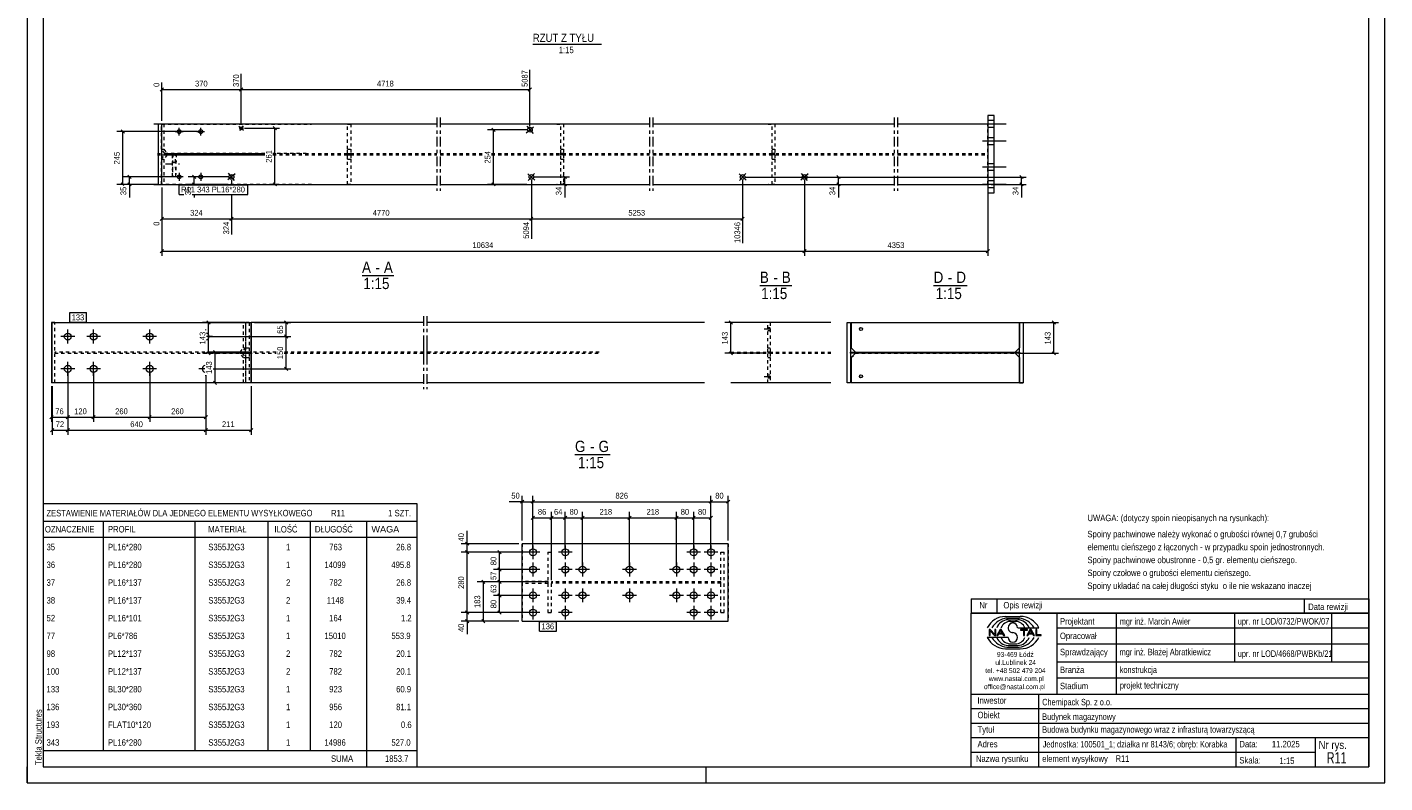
# Model space of a CAD drawing. Header units: millimetres. Extents: x 0 to 420, y 0 to 610.
# Tile 1 of 4: x 0 to 420, y 0 to 234. Entities that reach past the tile are written whole.
import ezdxf

# ---------------------------------------------------------------- set-up
doc = ezdxf.new("R2010")
doc.units = ezdxf.units.MM
for name, pattern in [('XKITLINE00', [0]), ('XKITLINE01', [4, 1, -1, 1, -1]), ('XKITLINE02', [4, 2, -2]), ('XKITLINE03', [6, 3, -1, 1, -1])]:
    doc.linetypes.add(name, pattern=pattern)
for name, color, linetype, lineweight in [('Arkusz rysunku', 3, 'Continuous', 0), ('Element', 2, 'Continuous', 0), ('Inny typ obiektu', 7, 'Continuous', 0), ('Wymiar', 4, 'Continuous', 0), ('Znak elementu', 2, 'Continuous', 0), ('Śruba', 3, 'Continuous', 0)]:
    doc.layers.add(name, color=color, linetype=linetype, lineweight=lineweight)
doc.styles.add('ARIAL', font='ARIAL.TTF')

msp = doc.modelspace()

# ---------------------------------------------------------------- linework, layer by layer
at = {"layer": 'Arkusz rysunku', "linetype": 'XKITLINE00', "lineweight": 0}
for p, q in [((0, 610), (0, 0)), ((420, 0), (420, 610)), ((5, 605), (5, 5)), ((415, 5), (415, 605)), ((0, 0), (0, 5)), ((5, 5), (415, 5)), ((210, 0), (210, 5)), ((0, 0), (420, 0))]:
    msp.add_line(p, q, dxfattribs=at)
at = {"layer": 'Element', "linetype": 'XKITLINE03', "lineweight": 0}
for p, q in [((126.78, 205.92), (126.78, 183.25)), ((127.78, 205.92), (127.78, 183.25)), ((192.56, 205.92), (192.56, 183.25)), ((193.56, 205.92), (193.56, 183.25)), ((268.24, 205.92), (268.24, 183.25)), ((269.25, 205.92), (269.25, 183.25)), ((122.63, 144.48), (122.63, 121.82)), ((123.63, 144.48), (123.63, 121.82)), ((122.63, 135.35), (122.63, 130.95)), ((123.63, 135.35), (123.63, 130.95))]:
    msp.add_line(p, q, dxfattribs=at)
at = {"layer": 'Element', "linetype": 'XKITLINE00', "lineweight": 0}
for p, q in [((297.16, 206.58), (297.17, 206.58)), ((299.17, 206.58), (297.17, 206.58)), ((297.17, 206.58), (297.17, 182.58)), ((299.17, 182.58), (299.17, 206.58)), ((41.62, 203.92), (39.23, 203.92)), ((40.55, 203.92), (40.55, 185.25)), ((126.78, 203.92), (41.62, 203.92)), ((41.62, 185.25), (41.62, 203.92)), ((192.56, 203.92), (127.78, 203.92)), ((268.24, 203.92), (193.56, 203.92)), ((297.17, 203.92), (269.24, 203.92)), ((39.23, 185.25), (41.62, 185.25)), ((41.62, 185.25), (126.78, 185.25)), ((127.78, 185.25), (192.56, 185.25)), ((193.56, 185.25), (268.24, 185.25)), ((269.24, 185.25), (297.17, 185.25)), ((297.16, 182.58), (297.17, 182.58)), ((297.17, 182.58), (299.17, 182.58)), ((7.77, 142.48), (7.5, 142.48)), ((7.5, 142.48), (7.5, 123.82)), ((7.77, 123.82), (7.77, 142.48)), ((7.77, 142.48), (69.3, 142.48)), ((69.3, 142.48), (69.3, 123.82)), ((122.63, 142.48), (69.3, 142.48)), ((69.33, 123.82), (69.33, 142.48)), ((209.56, 142.48), (123.63, 142.48)), ((248.65, 142.48), (217.64, 142.48)), ((253.65, 142.48), (254.71, 142.48)), ((253.65, 123.82), (253.65, 142.48)), ((253.65, 142.48), (254.71, 142.48)), ((253.65, 123.82), (253.65, 142.48)), ((254.71, 142.48), (254.71, 123.82)), ((254.71, 142.48), (254.71, 123.82)), ((254.87, 142.48), (254.87, 134.68)), ((254.87, 142.48), (307.01, 142.48)), ((306.98, 134.68), (306.98, 142.48)), ((307.01, 142.48), (307.01, 134.68)), ((307.03, 123.82), (307.03, 142.48)), ((307.03, 142.48), (308.09, 142.48)), ((307.03, 142.48), (308.09, 142.48)), ((307.03, 123.82), (307.03, 142.48)), ((308.09, 142.48), (308.09, 123.82)), ((308.09, 142.48), (308.09, 123.82)), ((254.87, 134.68), (256.2, 133.35)), ((305.65, 133.35), (306.98, 134.68)), ((307.01, 134.68), (305.67, 133.35)), ((306.98, 134.68), (307.01, 134.68)), ((254.71, 133.35), (307.03, 133.35)), ((254.71, 132.95), (254.71, 133.35)), ((254.71, 133.35), (307.03, 133.35)), ((254.71, 132.95), (254.71, 133.35)), ((307.03, 132.95), (254.71, 132.95)), ((307.03, 132.95), (254.71, 132.95)), ((254.87, 131.62), (256.2, 132.95)), ((254.87, 131.62), (254.87, 123.82)), ((306.98, 131.62), (305.65, 132.95)), ((305.67, 132.95), (307.01, 131.62)), ((307.01, 131.62), (306.98, 131.62)), ((306.98, 131.62), (306.98, 123.82)), ((307.01, 131.62), (307.01, 123.82)), ((307.03, 133.35), (307.03, 132.95)), ((307.03, 133.35), (307.03, 132.95)), ((7.77, 123.82), (7.5, 123.82)), ((69.3, 123.82), (7.77, 123.82)), ((122.63, 123.82), (69.3, 123.82)), ((209.56, 123.82), (123.63, 123.82)), ((248.65, 123.82), (217.64, 123.82)), ((254.71, 123.82), (253.65, 123.82)), ((254.71, 123.82), (253.65, 123.82)), ((306.98, 123.82), (254.87, 123.82)), ((307.01, 123.82), (306.98, 123.82)), ((307.03, 123.82), (308.09, 123.82)), ((308.09, 123.82), (307.03, 123.82)), ((216.86, 74.03), (153.13, 74.03)), ((153.13, 50.03), (153.13, 74.03)), ((216.86, 50.03), (216.86, 74.03)), ((153.13, 50.03), (216.86, 50.03))]:
    msp.add_line(p, q, dxfattribs=at)
at = {"layer": 'Element', "linetype": 'XKITLINE01', "lineweight": 0}
for p, q in [((299.16, 206.58), (299.17, 206.58)), ((41.58, 196.12), (41.58, 203.92)), ((41.58, 203.92), (87.95, 203.92)), ((41.62, 185.25), (41.62, 203.92)), ((42.3, 203.92), (42.3, 196.12)), ((99.05, 196.12), (99.05, 203.92)), ((99.05, 203.92), (99.05, 203.92)), ((99.05, 203.92), (100.12, 203.92)), ((100.12, 203.92), (100.12, 203.92)), ((100.12, 203.92), (100.12, 196.12)), ((163.83, 203.92), (165.94, 203.92)), ((165.14, 196.12), (165.14, 203.92)), ((165.94, 203.92), (165.94, 196.12)), ((229.2, 203.92), (231.3, 203.92)), ((230.5, 196.12), (230.5, 203.92)), ((231.3, 203.92), (231.3, 196.12)), ((297.17, 185.25), (297.17, 203.92)), ((40.3, 194.78), (73.5, 194.78)), ((40.3, 194.38), (41.6, 194.38)), ((42.57, 194.79), (41.58, 196.12)), ((41.58, 196.12), (41.62, 196.12)), ((41.58, 193.04), (42.57, 194.38)), ((41.6, 194.78), (41.6, 194.38)), ((41.6, 194.38), (41.62, 194.38)), ((41.62, 196.12), (42.3, 196.12)), ((41.62, 194.38), (73.5, 194.38)), ((42.3, 196.12), (43.28, 194.79)), ((43.28, 194.38), (42.3, 193.04)), ((73.5, 194.79), (42.57, 194.79)), ((42.57, 194.79), (43.28, 194.79)), ((42.57, 194.38), (73.5, 194.38)), ((42.57, 194.38), (43.28, 194.38)), ((43.28, 194.79), (73.5, 194.79)), ((43.28, 194.38), (73.5, 194.38)), ((46.22, 194.37), (44.81, 194.37)), ((44.81, 194.37), (44.81, 192.07)), ((44.96, 187.66), (45.15, 194.37)), ((45.87, 192.07), (45.87, 194.37)), ((46.03, 187.66), (46.22, 194.37)), ((86.36, 194.78), (76.02, 194.78)), ((76.02, 194.78), (87.95, 194.78)), ((76.02, 194.78), (126.78, 194.78)), ((76.02, 194.38), (126.78, 194.38)), ((76.02, 194.38), (87.95, 194.38)), ((76.02, 194.38), (86.36, 194.38)), ((99.05, 194.78), (99.05, 196.12)), ((99.05, 196.12), (100.12, 196.12)), ((99.05, 194.78), (99.05, 194.78)), ((99.05, 194.78), (100.12, 194.78)), ((99.05, 193.05), (99.05, 194.38)), ((99.05, 194.38), (99.05, 194.38)), ((99.05, 194.38), (100.12, 194.38)), ((100.12, 196.12), (100.12, 194.78)), ((100.12, 194.78), (100.12, 194.78)), ((100.12, 194.38), (100.12, 194.38)), ((100.12, 194.38), (100.12, 193.05)), ((127.78, 194.78), (141.17, 194.78)), ((127.78, 194.38), (141.17, 194.38)), ((143.69, 194.78), (192.56, 194.78)), ((143.69, 194.38), (192.56, 194.38)), ((165.9, 194.78), (163.83, 194.78)), ((165.9, 194.38), (163.83, 194.38)), ((165.1, 194.78), (165.14, 196.12)), ((165.14, 193.05), (165.1, 194.38)), ((165.14, 196.12), (165.94, 196.12)), ((165.94, 196.12), (165.9, 194.78)), ((165.9, 194.38), (165.94, 193.05)), ((193.56, 194.78), (268.24, 194.78)), ((193.56, 194.38), (268.24, 194.38)), ((231.26, 194.78), (229.2, 194.78)), ((231.26, 194.38), (229.2, 194.38)), ((230.46, 194.78), (230.5, 196.12)), ((230.5, 193.05), (230.46, 194.38)), ((230.5, 196.12), (231.3, 196.12)), ((231.3, 196.12), (231.26, 194.78)), ((231.26, 194.38), (231.3, 193.05)), ((269.24, 194.78), (297.17, 194.78)), ((269.24, 194.38), (297.17, 194.38)), ((297.17, 194.78), (297.17, 194.38)), ((41.58, 185.25), (41.58, 193.04)), ((41.58, 193.04), (41.62, 193.04)), ((41.62, 193.04), (42.3, 193.04)), ((42.3, 193.04), (42.3, 185.25)), ((44.81, 192.07), (44.96, 187.66)), ((44.81, 192.07), (45.87, 192.07)), ((46.03, 187.66), (45.87, 192.07)), ((99.05, 185.25), (99.05, 193.05)), ((99.05, 193.05), (100.12, 193.05)), ((100.12, 193.05), (100.12, 185.25)), ((165.14, 185.25), (165.14, 193.05)), ((165.14, 193.05), (165.94, 193.05)), ((165.94, 193.05), (165.94, 185.25)), ((230.5, 185.25), (230.5, 193.05)), ((230.5, 193.05), (231.3, 193.05)), ((231.3, 193.05), (231.3, 185.25)), ((87.95, 185.25), (41.58, 185.25)), ((41.58, 185.25), (41.62, 185.25)), ((44.96, 187.66), (46.03, 187.66)), ((100.12, 185.25), (99.05, 185.25)), ((99.05, 185.25), (99.05, 185.25)), ((100.12, 185.25), (100.12, 185.25)), ((165.94, 185.25), (163.83, 185.25)), ((231.3, 185.25), (229.2, 185.25)), ((299.16, 182.58), (299.17, 182.58)), ((8.57, 142.48), (7.77, 142.48)), ((8.57, 123.82), (8.57, 142.48)), ((67.57, 142.48), (60.96, 142.48)), ((66.88, 134.68), (66.88, 142.48)), ((68.7, 142.48), (67.47, 142.48)), ((67.57, 142.48), (67.57, 134.68)), ((67.63, 134.68), (67.63, 142.48)), ((68.7, 142.48), (68.7, 134.68)), ((69.3, 142.48), (69.3, 123.82)), ((229.89, 142.48), (229.09, 142.48)), ((229.09, 134.68), (229.09, 142.48)), ((229.89, 142.48), (229.89, 133.35)), ((254.89, 134.68), (254.89, 142.48)), ((307.03, 142.48), (307.03, 142.48)), ((65.86, 133.35), (66.88, 134.68)), ((67.57, 134.68), (66.55, 133.35)), ((66.88, 134.68), (67.57, 134.68)), ((67.59, 133.35), (67.63, 134.68)), ((67.63, 134.68), (68.7, 134.68)), ((68.7, 134.68), (68.65, 133.35)), ((229.09, 133.35), (229.09, 134.68)), ((229.09, 134.68), (229.89, 134.68)), ((254.87, 134.68), (254.89, 134.68)), ((256.23, 133.35), (254.89, 134.68)), ((76.99, 133.35), (8.57, 133.35)), ((8.57, 133.35), (8.57, 132.95)), ((8.57, 132.95), (76.99, 132.95)), ((65.86, 133.35), (60.96, 133.35)), ((65.86, 132.95), (60.96, 132.95)), ((66.55, 133.35), (62.6, 133.35)), ((66.55, 132.95), (62.6, 132.95)), ((66.55, 133.35), (65.86, 133.35)), ((65.86, 132.95), (66.55, 132.95)), ((66.88, 131.62), (65.86, 132.95)), ((66.55, 132.95), (67.57, 131.62)), ((66.88, 123.82), (66.88, 131.62)), ((66.88, 131.62), (67.57, 131.62)), ((68.65, 133.35), (67.47, 133.35)), ((67.47, 132.95), (68.65, 132.95)), ((67.57, 131.62), (67.57, 123.82)), ((67.63, 131.62), (67.59, 132.95)), ((67.63, 123.82), (67.63, 131.62)), ((67.63, 131.62), (68.7, 131.62)), ((68.65, 132.95), (68.7, 131.62)), ((68.7, 131.62), (68.7, 123.82)), ((69.3, 132.95), (69.3, 133.35)), ((122.63, 133.35), (79.51, 133.35)), ((79.51, 132.95), (122.63, 132.95)), ((176.97, 133.35), (123.63, 133.35)), ((123.63, 132.95), (176.97, 132.95)), ((217.64, 133.35), (248.65, 133.35)), ((217.64, 132.95), (248.65, 132.95)), ((229.89, 133.35), (229.09, 133.35)), ((229.89, 132.95), (229.09, 132.95)), ((229.09, 123.82), (229.09, 132.95)), ((229.09, 131.62), (229.89, 131.62)), ((229.89, 133.35), (229.89, 133.35)), ((229.89, 132.95), (229.89, 131.62)), ((229.89, 131.62), (229.89, 123.82)), ((254.89, 131.62), (254.87, 131.62)), ((254.89, 131.62), (256.23, 132.95)), ((254.89, 123.82), (254.89, 131.62)), ((256.2, 133.35), (305.67, 133.35)), ((256.2, 132.95), (305.67, 132.95)), ((307.03, 132.95), (307.03, 132.95)), ((8.57, 123.82), (7.77, 123.82)), ((67.57, 123.82), (60.96, 123.82)), ((68.7, 123.82), (67.47, 123.82)), ((69.3, 123.82), (69.33, 123.82)), ((229.09, 123.82), (229.09, 123.82)), ((229.89, 123.82), (229.09, 123.82)), ((229.89, 123.82), (229.89, 123.82)), ((307.03, 123.82), (307.03, 123.82)), ((308.09, 123.82), (308.09, 123.82)), ((153.13, 74.03), (153.13, 50.03)), ((216.86, 74.03), (216.86, 50.03)), ((161.12, 71.36), (162.19, 71.36)), ((161.13, 52.7), (161.13, 71.36)), ((162.19, 52.7), (162.19, 71.36)), ((214.59, 71.36), (215.65, 71.36)), ((214.59, 52.7), (214.59, 71.36)), ((215.65, 52.7), (215.65, 71.36)), ((161.13, 62.36), (153.13, 62.36)), ((153.13, 61.7), (153.13, 62.36)), ((161.13, 61.7), (153.13, 61.7)), ((160.46, 61.7), (160.46, 62.36)), ((161.12, 61.7), (161.13, 61.7)), ((161.13, 61.7), (161.13, 62.36)), ((214.59, 62.23), (162.19, 62.23)), ((162.19, 62.23), (162.19, 61.83)), ((214.59, 61.83), (162.19, 61.83)), ((214.59, 61.83), (214.59, 62.23)), ((214.59, 61.83), (214.59, 61.83)), ((161.12, 52.7), (162.19, 52.7)), ((214.59, 52.7), (215.65, 52.7))]:
    msp.add_line(p, q, dxfattribs=at)
at = {"layer": 'Inny typ obiektu', "linetype": 'XKITLINE00', "lineweight": 0}
for p, q in [((156.41, 228.6), (177.71, 228.6)), ((103.59, 157.08), (113.47, 157.08)), ((226.66, 153.98), (236.54, 153.98)), ((280.41, 153.98), (290.8, 153.98)), ((169.47, 101.65), (180.39, 101.65)), ((5, 86.5), (5, 81)), ((5, 86.5), (120.5, 86.5)), ((120.5, 86.5), (120.5, 81)), ((5, 81), (5, 76)), ((5, 81), (120.5, 81)), ((23.5, 81), (23.5, 76)), ((52, 76), (52, 81)), ((74.5, 81), (74.5, 76)), ((87.5, 81), (87.5, 76)), ((105, 81), (105, 76)), ((120.5, 81), (120.5, 76)), ((5, 76), (120.5, 76)), ((5, 76), (5, 70.5)), ((23.5, 76), (23.5, 70.5)), ((52, 70.5), (52, 76)), ((74.5, 76), (74.5, 70.5)), ((87.5, 76), (87.5, 70.5)), ((105, 76), (105, 70.5)), ((120.5, 76), (120.5, 70.5)), ((5, 70.5), (5, 65)), ((23.5, 70.5), (23.5, 65)), ((52, 65), (52, 70.5)), ((74.5, 70.5), (74.5, 65)), ((87.5, 70.5), (87.5, 65)), ((105, 70.5), (105, 65)), ((120.5, 70.5), (120.5, 65)), ((5, 65), (5, 59.5)), ((23.5, 65), (23.5, 59.5)), ((52, 59.5), (52, 65)), ((74.5, 65), (74.5, 59.5)), ((87.5, 65), (87.5, 59.5)), ((105, 65), (105, 59.5)), ((120.5, 65), (120.5, 59.5)), ((5, 59.5), (5, 54)), ((23.5, 59.5), (23.5, 54)), ((52, 54), (52, 59.5)), ((74.5, 59.5), (74.5, 54)), ((87.5, 59.5), (87.5, 54)), ((105, 59.5), (105, 54)), ((120.5, 59.5), (120.5, 54)), ((292, 57), (292, 52.5)), ((292, 57), (415, 57)), ((300, 57), (300, 52.5)), ((395, 57), (395, 52.5)), ((415, 57), (415, 52.5)), ((5, 54), (5, 48.5)), ((23.5, 54), (23.5, 48.5)), ((52, 48.5), (52, 54)), ((74.5, 54), (74.5, 48.5)), ((87.5, 54), (87.5, 48.5)), ((105, 54), (105, 48.5)), ((120.5, 54), (120.5, 48.5)), ((415, 52.5), (292, 52.5)), ((292, 5), (292, 52.5)), ((292, 52.5), (415, 52.5)), ((302.62, 51.49), (307.23, 51.5)), ((303.07, 50.99), (306.86, 51)), ((303.46, 50.49), (306.45, 50.49)), ((318.5, 52.5), (318.5, 27.5)), ((337, 27.5), (337, 52.5)), ((373.5, 52.5), (373.5, 37.5)), ((403.5, 52.5), (403.5, 37.5)), ((415, 52.5), (415, 5)), ((5, 48.5), (5, 43)), ((23.5, 48.5), (23.5, 43)), ((52, 43), (52, 48.5)), ((74.5, 48.5), (74.5, 43)), ((87.5, 48.5), (87.5, 43)), ((105, 48.5), (105, 43)), ((120.5, 48.5), (120.5, 43)), ((297.93, 47.44), (297.57, 47.44)), ((297.57, 47.44), (297.57, 45.56)), ((297.9, 47.04), (299.29, 45.56)), ((297.9, 45.56), (297.9, 47.04)), ((299.31, 45.96), (297.93, 47.44)), ((299.65, 47.44), (299.31, 47.44)), ((299.31, 47.44), (299.31, 45.96)), ((299.65, 45.56), (299.65, 47.44)), ((300.96, 47.44), (299.94, 45.56)), ((300.71, 46.33), (301.14, 47.24)), ((301.6, 46.33), (300.71, 46.33)), ((301.33, 47.44), (300.96, 47.44)), ((301.14, 47.24), (301.6, 46.33)), ((302.41, 45.56), (301.33, 47.44)), ((304.2, 49.98), (305.73, 49.99)), ((306.42, 47.99), (312.98, 47.99)), ((309.43, 47.44), (307.34, 47.44)), ((307.34, 47.44), (307.34, 47.22)), ((307.34, 47.22), (308.21, 47.22)), ((308.21, 47.22), (308.21, 45.56)), ((308.56, 45.56), (308.56, 47.22)), ((308.56, 47.22), (309.43, 47.22)), ((310.21, 47.44), (309.2, 45.56)), ((309.43, 47.22), (309.43, 47.44)), ((309.96, 46.33), (310.39, 47.24)), ((310.86, 46.33), (309.96, 46.33)), ((310.59, 47.44), (310.21, 47.44)), ((310.4, 47.24), (310.39, 47.24)), ((310.4, 47.24), (310.86, 46.33)), ((311.67, 45.56), (310.59, 47.44)), ((312.36, 47.44), (312.01, 47.44)), ((312.01, 47.44), (312.01, 45.56)), ((312.36, 45.78), (312.36, 47.44)), ((318.5, 48), (415, 48)), ((5, 43), (5, 37.5)), ((23.5, 43), (23.5, 37.5)), ((52, 37.5), (52, 43)), ((74.5, 43), (74.5, 37.5)), ((87.5, 43), (87.5, 37.5)), ((105, 43), (105, 37.5)), ((120.5, 43), (120.5, 37.5)), ((303.43, 45.01), (297, 45.01)), ((297.57, 45.56), (297.9, 45.56)), ((299.29, 45.56), (299.65, 45.56)), ((299.94, 45.56), (300.31, 45.56)), ((300.31, 45.56), (300.61, 46.13)), ((300.61, 46.13), (301.71, 46.13)), ((301.71, 46.13), (302.02, 45.56)), ((302.02, 45.56), (302.41, 45.56)), ((303.07, 42.01), (306.86, 42)), ((303.46, 42.51), (306.45, 42.51)), ((304.2, 43.02), (305.73, 43.01)), ((308.21, 45.56), (308.56, 45.56)), ((309.2, 45.56), (309.57, 45.56)), ((309.57, 45.56), (309.86, 46.13)), ((309.86, 46.13), (310.96, 46.13)), ((310.96, 46.13), (311.27, 45.56)), ((311.27, 45.56), (311.67, 45.56)), ((312.01, 45.56), (313.66, 45.56)), ((313.66, 45.78), (312.36, 45.78)), ((313.66, 45.56), (313.66, 45.78)), ((318.5, 43), (415, 43)), ((302.62, 41.51), (307.23, 41.5)), ((5, 37.5), (5, 32)), ((23.5, 37.5), (23.5, 32)), ((52, 32), (52, 37.5)), ((74.5, 37.5), (74.5, 32)), ((87.5, 37.5), (87.5, 32)), ((105, 37.5), (105, 32)), ((120.5, 37.5), (120.5, 32)), ((318.5, 37.5), (415, 37.5)), ((5, 32), (5, 26.5)), ((23.5, 32), (23.5, 26.5)), ((52, 26.5), (52, 32)), ((74.5, 32), (74.5, 26.5)), ((87.5, 32), (87.5, 26.5)), ((105, 32), (105, 26.5)), ((120.5, 32), (120.5, 26.5)), ((318.5, 32.5), (415, 32.5)), ((5, 26.5), (5, 21)), ((23.5, 26.5), (23.5, 21)), ((52, 21), (52, 26.5)), ((74.5, 26.5), (74.5, 21)), ((87.5, 26.5), (87.5, 21)), ((105, 26.5), (105, 21)), ((120.5, 26.5), (120.5, 21)), ((292, 27.5), (415, 27.5)), ((313, 5), (313, 27.5)), ((5, 21), (5, 15.5)), ((23.5, 21), (23.5, 15.5)), ((52, 15.5), (52, 21)), ((74.5, 21), (74.5, 15.5)), ((87.5, 21), (87.5, 15.5)), ((105, 21), (105, 15.5)), ((120.5, 21), (120.5, 15.5)), ((292, 23), (415, 23)), ((292, 18.5), (415, 18.5)), ((5, 15.5), (5, 10)), ((23.5, 15.5), (23.5, 10)), ((52, 10), (52, 15.5)), ((74.5, 15.5), (74.5, 10)), ((87.5, 15.5), (87.5, 10)), ((105, 15.5), (105, 10)), ((120.5, 15.5), (120.5, 10)), ((292, 14), (415, 14)), ((374, 5), (374, 14)), ((398.5, 5), (398.5, 14)), ((5, 10), (5, 5)), ((5, 10), (120.5, 10)), ((105, 10), (105, 5)), ((120.5, 10), (120.5, 5)), ((292, 9.5), (398.5, 9.5)), ((5, 5), (120.5, 5)), ((292, 5), (415, 5))]:
    msp.add_line(p, q, dxfattribs=at)
for centre, radius, start, end in [((302.72, 45.08), 6.42, 90.8317, 153.0136), ((303.67, 45), 6.02, 95.7347, 150.2266), ((303.7, 46.42), 4.07, 93.3428, 157.3393), ((306.22, 46.41), 4.08, 22.7023, 86.7527), ((306.24, 44.98), 6.04, 29.8256, 84.1252), ((307.25, 45.07), 6.43, 27.0191, 90.199), ((304.33, 46.6), 3.38, 92.229, 155.8008), ((304.92, 47.99), 1.49, 0.0741, 179.9259), ((304.92, 47.99), 1.49, 179.9259, 270), ((304.92, 45), 1.49, 0.0741, 90), ((305.59, 46.6), 3.39, 24.2351, 87.5913), ((302.72, 47.92), 6.42, 206.9864, 269.1683), ((303.67, 48), 6.02, 209.7734, 264.2653), ((303.7, 46.58), 4.07, 202.6607, 266.6572), ((304.33, 46.4), 3.38, 204.1992, 267.771), ((304.92, 45.01), 1.49, 180.0741, 359.9259), ((305.59, 46.4), 3.39, 272.4087, 335.7649), ((306.22, 46.59), 4.08, 273.2473, 337.2977), ((306.24, 48.02), 6.04, 275.8748, 330.1744), ((307.25, 47.93), 6.43, 269.801, 332.9809)]:
    msp.add_arc(centre, radius, start, end, dxfattribs=at)
at = {"layer": 'Wymiar', "linetype": 'XKITLINE00', "lineweight": 0}
for p, q in [((66.24, 203.63), (66.24, 219.41)), ((66.24, 203.63), (66.24, 219.41)), ((155.54, 203.14), (155.54, 220.74)), ((42.13, 215.09), (41.11, 214.07)), ((41.62, 204.92), (41.62, 216.74)), ((41.62, 214.58), (66.24, 214.58)), ((66.75, 215.09), (65.73, 214.07)), ((66.75, 215.09), (65.73, 214.07)), ((66.24, 214.58), (155.54, 214.58)), ((156.05, 215.09), (155.03, 214.07)), ((29.11, 202.09), (30.13, 201.07)), ((67.24, 202.63), (78.06, 202.63)), ((76.11, 203.14), (77.13, 202.12)), ((76.62, 185.25), (76.62, 202.63)), ((154.54, 202.14), (142.43, 202.14)), ((143.78, 202.65), (144.8, 201.63)), ((144.29, 185.25), (144.29, 202.14)), ((52.69, 201.58), (27.76, 201.58)), ((29.62, 185.25), (29.62, 201.58)), ((40.62, 185.25), (27.76, 185.25)), ((29.11, 185.76), (29.94, 184.93)), ((46.03, 187.58), (29.76, 187.58)), ((40.62, 185.25), (29.76, 185.25)), ((31.11, 188.09), (32.13, 187.07)), ((31.11, 185.76), (32.13, 184.74)), ((31.62, 185.25), (31.62, 187.58)), ((31.62, 185.25), (31.62, 181.23)), ((31.62, 185.25), (31.62, 181.23)), ((62.21, 187.56), (49.76, 187.56)), ((62.21, 185.25), (49.76, 185.25)), ((51.11, 188.07), (52.13, 187.05)), ((51.11, 185.76), (51.72, 185.15)), ((51.62, 185.25), (51.62, 187.56)), ((51.62, 185.25), (51.62, 185.15)), ((51.62, 185.25), (51.62, 185.15)), ((63.21, 186.56), (63.21, 185.15)), ((63.21, 186.56), (63.21, 185.15)), ((67.24, 185.25), (78.06, 185.25)), ((76.11, 185.76), (77.13, 184.74)), ((154.54, 185.25), (142.43, 185.25)), ((143.78, 185.76), (144.8, 184.74)), ((155.97, 186.53), (155.97, 168.42)), ((155.97, 186.53), (155.97, 168.42)), ((156.97, 187.53), (167.73, 187.53)), ((156.97, 185.25), (167.73, 185.25)), ((165.78, 188.04), (166.8, 187.02)), ((165.78, 185.76), (166.8, 184.74)), ((166.29, 185.25), (166.29, 187.53)), ((166.29, 185.25), (166.29, 181.23)), ((166.29, 185.25), (166.29, 181.23)), ((221.32, 186.52), (221.32, 167.09)), ((222.32, 187.52), (309.06, 187.52)), ((240.49, 186.52), (240.49, 163.14)), ((240.49, 186.52), (240.49, 163.14)), ((241.49, 187.52), (252.39, 187.52)), ((241.49, 185.25), (252.39, 185.25)), ((250.44, 188.03), (251.46, 187.01)), ((250.44, 185.76), (251.46, 184.74)), ((250.95, 185.25), (250.95, 187.52)), ((250.95, 185.25), (250.95, 181.23)), ((250.95, 185.25), (250.95, 181.23)), ((298.17, 185.25), (309.06, 185.25)), ((307.11, 188.03), (308.13, 187.01)), ((307.11, 185.76), (308.13, 184.74)), ((307.62, 185.25), (307.62, 187.52)), ((307.62, 185.25), (307.62, 181.23)), ((307.62, 185.25), (307.62, 181.23)), ((41.62, 184.25), (41.62, 163.14)), ((41.62, 184.25), (41.62, 172.43)), ((51.62, 182.15), (51.62, 181.23)), ((51.62, 182.15), (51.62, 181.23)), ((63.21, 182.15), (63.21, 169.76)), ((63.21, 182.15), (63.21, 169.76)), ((297.17, 184.25), (297.17, 163.14)), ((42.13, 175.09), (41.11, 174.07)), ((41.62, 174.58), (63.21, 174.58)), ((63.71, 175.09), (62.7, 174.07)), ((63.71, 175.09), (62.75, 174.12)), ((63.21, 174.58), (155.97, 174.58)), ((156.48, 175.09), (155.46, 174.07)), ((156.48, 175.09), (155.51, 174.12)), ((155.97, 174.58), (221.32, 174.58)), ((221.83, 175.09), (220.81, 174.07)), ((42.13, 165.09), (41.11, 164.07)), ((41.62, 164.58), (240.49, 164.58)), ((241, 165.09), (239.98, 164.07)), ((241, 165.09), (239.98, 164.07)), ((240.49, 164.58), (297.17, 164.58)), ((297.68, 165.09), (296.66, 164.07)), ((55.6, 142.99), (56.62, 141.97)), ((79.6, 142.99), (80.62, 141.97)), ((217.17, 142.99), (218.19, 141.97)), ((317.05, 142.99), (318.07, 141.97)), ((66.63, 142.48), (54.25, 142.48)), ((56.11, 132.95), (56.11, 142.48)), ((70.3, 142.48), (81.55, 142.48)), ((79.6, 138.66), (80.62, 137.64)), ((79.6, 138.66), (80.62, 137.64)), ((80.11, 138.15), (80.11, 142.48)), ((228.09, 142.48), (215.82, 142.48)), ((217.68, 132.95), (217.68, 142.48)), ((307.98, 142.48), (319, 142.48)), ((317.56, 132.95), (317.56, 142.48)), ((56.23, 138.15), (81.55, 138.15)), ((56.23, 138.15), (81.55, 138.15)), ((80.11, 128.15), (80.11, 138.15)), ((66.59, 132.95), (54.25, 132.95)), ((55.6, 133.46), (56.62, 132.44)), ((68.3, 133.35), (56.25, 133.35)), ((57.6, 133.86), (58.62, 132.84)), ((58.11, 123.82), (58.11, 133.35)), ((228.09, 132.95), (215.82, 132.95)), ((217.17, 133.46), (218.19, 132.44)), ((306.65, 132.95), (319, 132.95)), ((317.05, 133.46), (318.07, 132.44)), ((12.57, 127.15), (12.57, 107.71)), ((12.57, 127.15), (12.57, 107.71)), ((12.57, 127.15), (12.57, 111.71)), ((12.57, 127.15), (12.57, 111.71)), ((20.57, 127.15), (20.57, 111.71)), ((20.57, 127.15), (20.57, 111.71)), ((37.9, 127.15), (37.9, 111.71)), ((37.9, 127.15), (37.9, 111.71)), ((55.23, 126.22), (55.23, 107.71)), ((55.23, 126.22), (55.23, 107.71)), ((55.23, 126.22), (55.23, 111.71)), ((57.51, 128.15), (81.55, 128.15)), ((79.6, 128.66), (80.62, 127.64)), ((7.5, 122.82), (7.5, 111.71)), ((7.77, 122.82), (7.77, 107.71)), ((68.3, 123.82), (56.25, 123.82)), ((57.6, 124.33), (58.62, 123.31)), ((69.3, 122.82), (69.3, 107.71)), ((8.01, 113.66), (6.99, 112.64)), ((13.08, 113.66), (12.06, 112.64)), ((13.08, 113.66), (12.06, 112.64)), ((21.08, 113.66), (20.06, 112.64)), ((21.08, 113.66), (20.06, 112.64)), ((38.41, 113.66), (37.39, 112.64)), ((38.41, 113.66), (37.39, 112.64)), ((55.74, 113.66), (54.72, 112.64)), ((8.27, 109.66), (7.26, 108.64)), ((7.5, 113.15), (12.57, 113.15)), ((13.08, 109.66), (12.06, 108.64)), ((13.08, 109.66), (12.06, 108.64)), ((12.57, 113.15), (20.57, 113.15)), ((20.57, 113.15), (37.9, 113.15)), ((37.9, 113.15), (55.23, 113.15)), ((55.74, 109.66), (54.72, 108.64)), ((55.74, 109.66), (54.72, 108.64)), ((69.81, 109.66), (68.79, 108.64)), ((7.77, 109.15), (12.57, 109.15)), ((12.57, 109.15), (55.23, 109.15)), ((55.23, 109.15), (69.3, 109.15)), ((153.13, 75.03), (153.13, 88.89)), ((156.46, 72.36), (156.46, 88.89)), ((156.46, 72.36), (156.46, 88.89)), ((211.53, 72.36), (211.53, 88.89)), ((211.53, 72.36), (211.53, 88.89)), ((216.86, 75.03), (216.86, 88.89)), ((153.13, 87.03), (149.11, 87.03)), ((153.13, 87.03), (149.11, 87.03)), ((153.63, 87.54), (152.62, 86.52)), ((153.13, 87.03), (156.46, 87.03)), ((156.97, 87.54), (155.95, 86.52)), ((156.97, 87.54), (155.95, 86.52)), ((156.46, 87.03), (211.53, 87.03)), ((212.03, 87.54), (211.02, 86.52)), ((212.03, 87.54), (211.02, 86.52)), ((211.53, 87.03), (216.86, 87.03)), ((217.37, 87.54), (216.35, 86.52)), ((156.97, 82.54), (155.95, 81.52)), ((156.46, 72.36), (156.46, 83.89)), ((156.46, 82.03), (162.19, 82.03)), ((162.7, 82.54), (161.68, 81.52)), ((162.7, 82.54), (161.68, 81.52)), ((162.19, 63.23), (162.19, 83.89)), ((162.19, 63.23), (162.19, 83.89)), ((162.19, 82.03), (166.46, 82.03)), ((166.97, 82.54), (165.95, 81.52)), ((166.97, 82.54), (165.95, 81.52)), ((166.46, 72.36), (166.46, 83.89)), ((166.46, 72.36), (166.46, 83.89)), ((166.46, 82.03), (171.79, 82.03)), ((172.3, 82.54), (171.28, 81.52)), ((172.3, 82.54), (171.28, 81.52)), ((171.79, 67.03), (171.79, 83.89)), ((171.79, 67.03), (171.79, 83.89)), ((171.79, 82.03), (186.33, 82.03)), ((186.83, 82.54), (185.82, 81.52)), ((186.83, 82.54), (185.82, 81.52)), ((186.33, 67.03), (186.33, 83.89)), ((186.33, 67.03), (186.33, 83.89)), ((186.33, 82.03), (200.86, 82.03)), ((201.37, 82.54), (200.35, 81.52)), ((201.37, 82.54), (200.35, 81.52)), ((200.86, 67.03), (200.86, 83.89)), ((200.86, 67.03), (200.86, 83.89)), ((200.86, 82.03), (206.19, 82.03)), ((206.7, 82.54), (205.68, 81.52)), ((206.7, 82.54), (205.68, 81.52)), ((206.19, 72.36), (206.19, 83.89)), ((206.19, 72.36), (206.19, 83.89)), ((206.19, 82.03), (211.53, 82.03)), ((212.03, 82.54), (211.02, 81.52)), ((211.53, 72.36), (211.53, 83.89)), ((136.12, 74.03), (136.12, 78.05)), ((136.12, 74.03), (136.12, 78.05)), ((152.13, 74.03), (134.26, 74.03)), ((135.61, 74.54), (136.63, 73.52)), ((135.61, 71.87), (136.63, 70.85)), ((135.61, 71.87), (136.63, 70.85)), ((136.12, 71.36), (136.12, 74.03)), ((145.61, 71.87), (146.63, 70.85)), ((155.46, 71.36), (134.26, 71.36)), ((155.46, 71.36), (134.26, 71.36)), ((136.12, 52.7), (136.12, 71.36)), ((155.46, 71.36), (144.26, 71.36)), ((146.12, 66.03), (146.12, 71.36)), ((155.46, 66.03), (144.26, 66.03)), ((155.46, 66.03), (144.26, 66.03)), ((145.61, 66.54), (146.63, 65.52)), ((145.61, 66.54), (146.63, 65.52)), ((146.12, 62.23), (146.12, 66.03)), ((161.19, 62.23), (139.26, 62.23)), ((140.61, 62.74), (141.63, 61.72)), ((141.12, 50.03), (141.12, 62.23)), ((161.19, 62.23), (144.26, 62.23)), ((161.19, 62.23), (144.26, 62.23)), ((145.61, 62.74), (146.63, 61.72)), ((145.61, 62.74), (146.63, 61.72)), ((146.12, 58.03), (146.12, 62.23)), ((155.46, 58.03), (144.26, 58.03)), ((155.46, 58.03), (144.26, 58.03)), ((145.61, 58.54), (146.63, 57.52)), ((145.61, 58.54), (146.63, 57.52)), ((146.12, 52.7), (146.12, 58.03)), ((155.46, 52.7), (134.26, 52.7)), ((155.46, 52.7), (134.26, 52.7)), ((135.61, 53.21), (136.63, 52.19)), ((135.61, 53.21), (136.63, 52.19)), ((135.61, 50.54), (136.63, 49.52)), ((136.12, 50.03), (136.12, 52.7)), ((140.61, 50.54), (141.63, 49.52)), ((155.46, 52.7), (144.26, 52.7)), ((145.61, 53.21), (146.63, 52.19)), ((152.13, 50.03), (134.26, 50.03)), ((136.12, 50.03), (136.12, 46.01)), ((136.12, 50.03), (136.12, 46.01)), ((152.13, 50.03), (139.26, 50.03))]:
    msp.add_line(p, q, dxfattribs=at)
at = {"layer": 'Znak elementu', "linetype": 'XKITLINE00', "lineweight": 0}
for p, q in [((47.02, 185.15), (68.25, 185.15)), ((47.02, 182.15), (47.02, 185.15)), ((68.25, 182.15), (68.25, 185.15)), ((47.02, 182.15), (48.5, 182.15)), ((51.02, 182.15), (68.25, 182.15)), ((13.17, 145.58), (18.37, 145.58)), ((13.17, 142.58), (13.17, 145.58)), ((18.37, 142.58), (18.37, 145.58)), ((13.17, 142.58), (18.37, 142.58)), ((158.53, 49.93), (163.73, 49.93)), ((158.53, 46.93), (158.53, 49.93)), ((158.53, 46.93), (163.73, 46.93)), ((163.73, 46.93), (163.73, 49.93))]:
    msp.add_line(p, q, dxfattribs=at)
at = {"layer": 'Śruba', "linetype": 'XKITLINE00', "lineweight": 0}
for p, q in [((47.03, 200.38), (47.03, 202.78)), ((53.69, 200.38), (53.69, 202.78)), ((65.52, 203.22), (66.96, 202.04)), ((66.83, 203.35), (65.64, 201.91)), ((154.42, 201.19), (156.65, 203.1)), ((154.59, 203.26), (156.49, 201.03)), ((302.82, 203.92), (295.49, 203.92)), ((302.82, 203.92), (295.49, 203.92)), ((302.83, 203.92), (295.5, 203.92)), ((302.83, 203.92), (295.5, 203.92)), ((299.15, 204.98), (297.15, 204.98)), ((299.15, 202.85), (297.15, 202.85)), ((299.16, 204.98), (297.16, 204.98)), ((299.16, 202.85), (297.16, 202.85)), ((299.17, 204.98), (297.17, 204.98)), ((299.17, 204.98), (297.17, 204.98)), ((299.17, 202.85), (297.17, 202.85)), ((299.17, 202.85), (297.17, 202.85)), ((45.83, 201.58), (48.23, 201.58)), ((52.49, 201.58), (54.89, 201.58)), ((302.82, 198.58), (295.49, 198.58)), ((302.82, 198.58), (295.49, 198.58)), ((302.82, 198.58), (295.49, 198.58)), ((302.83, 198.58), (295.49, 198.58)), ((302.83, 198.58), (295.5, 198.58)), ((302.83, 198.58), (295.5, 198.58)), ((302.83, 198.58), (295.5, 198.58)), ((299.15, 199.65), (297.15, 199.65)), ((299.15, 197.52), (297.15, 197.52)), ((299.16, 199.65), (297.16, 199.65)), ((299.16, 199.65), (297.16, 199.65)), ((299.16, 199.65), (297.16, 199.65)), ((299.16, 197.52), (297.16, 197.52)), ((299.16, 197.52), (297.16, 197.52)), ((299.16, 197.52), (297.16, 197.52)), ((299.16, 197.52), (297.16, 197.52)), ((299.17, 199.65), (297.17, 199.65)), ((299.17, 199.65), (297.17, 199.65)), ((299.17, 199.65), (297.17, 199.65)), ((299.17, 197.52), (297.17, 197.52)), ((299.17, 197.52), (297.17, 197.52)), ((302.82, 190.58), (295.49, 190.58)), ((302.82, 190.58), (295.49, 190.58)), ((302.82, 190.58), (295.49, 190.58)), ((302.83, 190.58), (295.49, 190.58)), ((302.83, 190.58), (295.5, 190.58)), ((302.83, 190.58), (295.5, 190.58)), ((302.83, 190.58), (295.5, 190.58)), ((299.15, 191.65), (297.15, 191.65)), ((299.15, 189.52), (297.15, 189.52)), ((299.16, 191.65), (297.16, 191.65)), ((299.16, 191.65), (297.16, 191.65)), ((299.16, 191.65), (297.16, 191.65)), ((299.16, 189.52), (297.16, 189.52)), ((299.16, 189.52), (297.16, 189.52)), ((299.16, 189.52), (297.16, 189.52)), ((299.16, 189.52), (297.16, 189.52)), ((299.17, 191.65), (297.17, 191.65)), ((299.17, 191.65), (297.17, 191.65)), ((299.17, 191.65), (297.17, 191.65)), ((299.17, 189.52), (297.17, 189.52)), ((299.17, 189.52), (297.17, 189.52)), ((48.23, 187.58), (45.83, 187.58)), ((47.03, 188.78), (47.03, 186.38)), ((54.89, 187.58), (52.49, 187.58)), ((53.69, 188.78), (53.69, 186.38)), ((64.33, 188.49), (62.08, 186.62)), ((64.14, 186.43), (62.27, 188.69)), ((157.09, 186.58), (154.86, 188.48)), ((155.02, 186.41), (156.92, 188.64)), ((222.43, 186.56), (220.21, 188.48)), ((220.36, 186.41), (222.28, 188.63)), ((241.6, 188.48), (239.38, 186.56)), ((241.45, 186.41), (239.53, 188.63)), ((302.82, 185.25), (295.49, 185.25)), ((302.82, 185.25), (295.49, 185.25)), ((302.83, 185.25), (295.5, 185.25)), ((302.83, 185.25), (295.5, 185.25)), ((299.15, 186.32), (297.15, 186.32)), ((299.16, 186.32), (297.16, 186.32)), ((299.17, 186.32), (297.17, 186.32)), ((299.17, 186.32), (297.17, 186.32)), ((299.15, 184.18), (297.15, 184.18)), ((299.16, 184.18), (297.16, 184.18)), ((299.17, 184.18), (297.17, 184.18)), ((299.17, 184.18), (297.17, 184.18)), ((12.57, 136.02), (12.57, 140.28)), ((20.57, 136.02), (20.57, 140.28)), ((37.9, 136.02), (37.9, 140.28)), ((55.23, 140.08), (55.23, 140.28)), ((258, 140.48), (257.92, 140.48)), ((14.7, 138.15), (10.43, 138.15)), ((22.7, 138.15), (18.43, 138.15)), ((40.03, 138.15), (35.77, 138.15)), ((57.37, 138.15), (55.51, 138.15)), ((12.57, 126.02), (12.57, 130.28)), ((20.57, 126.02), (20.57, 130.28)), ((37.9, 126.02), (37.9, 130.28)), ((14.7, 128.15), (10.43, 128.15)), ((22.7, 128.15), (18.43, 128.15)), ((40.03, 128.15), (35.77, 128.15)), ((54.99, 128.15), (53.1, 128.15)), ((55.23, 126.02), (55.23, 126.22)), ((258, 125.82), (257.92, 125.82)), ((156.46, 73.5), (156.46, 69.23)), ((166.46, 73.5), (166.46, 69.23)), ((206.19, 73.5), (206.19, 69.23)), ((211.53, 73.5), (211.53, 69.23)), ((158.59, 71.36), (154.33, 71.36)), ((156.46, 68.16), (156.46, 63.9)), ((168.59, 71.36), (164.33, 71.36)), ((166.46, 68.16), (166.46, 63.9)), ((171.79, 68.16), (171.79, 63.9)), ((186.33, 68.16), (186.33, 63.9)), ((200.86, 68.16), (200.86, 63.9)), ((208.33, 71.36), (204.06, 71.36)), ((206.19, 68.16), (206.19, 63.9)), ((213.66, 71.36), (209.39, 71.36)), ((211.53, 68.16), (211.53, 63.9)), ((158.59, 66.03), (154.33, 66.03)), ((168.59, 66.03), (164.33, 66.03)), ((173.93, 66.03), (169.66, 66.03)), ((188.46, 66.03), (184.19, 66.03)), ((202.99, 66.03), (198.73, 66.03)), ((208.33, 66.03), (204.06, 66.03)), ((213.66, 66.03), (209.39, 66.03)), ((156.46, 60.16), (156.46, 55.9)), ((166.46, 60.16), (166.46, 55.9)), ((171.79, 60.16), (171.79, 55.9)), ((186.33, 60.16), (186.33, 55.9)), ((200.86, 60.16), (200.86, 55.9)), ((206.19, 60.16), (206.19, 55.9)), ((211.53, 60.16), (211.53, 55.9)), ((158.59, 58.03), (154.33, 58.03)), ((156.46, 54.83), (156.46, 50.56)), ((168.59, 58.03), (164.33, 58.03)), ((166.46, 54.83), (166.46, 50.56)), ((173.93, 58.03), (169.66, 58.03)), ((188.46, 58.03), (184.19, 58.03)), ((202.99, 58.03), (198.73, 58.03)), ((208.33, 58.03), (204.06, 58.03)), ((206.19, 54.83), (206.19, 50.56)), ((213.66, 58.03), (209.39, 58.03)), ((211.53, 54.83), (211.53, 50.56)), ((158.59, 52.7), (154.33, 52.7)), ((168.59, 52.7), (164.33, 52.7)), ((208.33, 52.7), (204.06, 52.7)), ((213.66, 52.7), (209.39, 52.7))]:
    msp.add_line(p, q, dxfattribs=at)
at = {"layer": 'Śruba', "linetype": 'XKITLINE02', "lineweight": 0}
for p, q in [((42.77, 191.62), (47.1, 191.62)), ((228.04, 140.48), (230.7, 140.48)), ((229.09, 140.95), (229.89, 140.95)), ((229.09, 140.02), (229.89, 140.02)), ((229.09, 126.28), (229.89, 126.28)), ((228.04, 125.82), (230.7, 125.82)), ((229.09, 125.35), (229.89, 125.35))]:
    msp.add_line(p, q, dxfattribs=at)
at = {"layer": 'Śruba', "linetype": 'XKITLINE00', "lineweight": 0}
for centre, radius in [((47.03, 201.58), 0.6), ((53.69, 201.58), 0.6), ((66.24, 202.63), 0.467), ((155.54, 202.14), 0.733), ((47.03, 187.58), 0.6), ((53.69, 187.58), 0.6), ((63.21, 187.56), 0.733), ((155.97, 187.53), 0.733), ((221.32, 187.52), 0.733), ((240.49, 187.52), 0.733), ((12.57, 138.15), 1.07), ((20.57, 138.15), 1.07), ((37.9, 138.15), 1.07), ((257.94, 140.48), 0.467), ((12.57, 128.15), 1.07), ((20.57, 128.15), 1.07), ((37.9, 128.15), 1.07), ((257.94, 125.82), 0.467), ((156.46, 71.36), 1.07), ((166.46, 71.36), 1.07), ((206.19, 71.36), 1.07), ((211.53, 71.36), 1.07), ((156.46, 66.03), 1.07), ((166.46, 66.03), 1.07), ((171.79, 66.03), 1.07), ((186.33, 66.03), 1.07), ((200.86, 66.03), 1.07), ((206.19, 66.03), 1.07), ((211.53, 66.03), 1.07), ((156.46, 58.03), 1.07), ((166.46, 58.03), 1.07), ((171.79, 58.03), 1.07), ((186.33, 58.03), 1.07), ((200.86, 58.03), 1.07), ((206.19, 58.03), 1.07), ((211.53, 58.03), 1.07), ((156.46, 52.7), 1.07), ((166.46, 52.7), 1.07), ((206.19, 52.7), 1.07), ((211.53, 52.7), 1.07)]:
    msp.add_circle(centre, radius, dxfattribs=at)
for centre, start, end in [((55.23, 138.15), 285.4687, 74.5312), ((55.23, 128.15), 102.6562, 257.3437)]:
    msp.add_arc(centre, 1.07, start, end, dxfattribs=at)

# ---------------------------------------------------------------- texts
at = {"layer": 'Arkusz rysunku', "style": 'ARIAL', "width": 0.85}
msp.add_text('Tekla Structures', height=2, rotation=90, dxfattribs=at).set_placement((4.5, 5.5))
at = {"layer": 'Inny typ obiektu', "style": 'ARIAL'}
for s, height, width, p in [('RZUT Z TYŁU', 2.5, 0.85, (156.41, 229.35)), ('1:15', 2, 0.85, (164.46, 225.85)), ('A', 3.5, 0.85, (103.59, 157.83)), ('A', 3.5, 0.85, (110.36, 157.83)), ('1:15', 3.5, 0.85, (103.99, 152.83)), ('-', 3.5, 0.85, (107.75, 157.83)), ('B', 3.5, 0.85, (226.66, 154.73)), ('-', 3.5, 0.85, (230.83, 154.73)), ('B', 3.5, 0.85, (233.43, 154.73)), ('D', 3.5, 0.85, (280.41, 154.73)), ('-', 3.5, 0.85, (284.83, 154.73)), ('D', 3.5, 0.85, (287.43, 154.73)), ('1:15', 3.5, 0.85, (227.06, 149.73)), ('1:15', 3.5, 0.85, (281.06, 149.73)), ('G', 3.5, 0.85, (169.47, 102.4)), ('G', 3.5, 0.85, (176.76, 102.4)), ('1:15', 3.5, 0.85, (170.39, 97.4)), ('-', 3.5, 0.85, (174.15, 102.4)), ('ZESTAWIENIE MATERIAŁÓW DLA JEDNEGO ELEMENTU WYSYŁKOWEGO', 2, 0.765, (6, 82.5)), ('R11', 2, 0.85, (94, 82.5)), ('1', 2, 0.85, (111.69, 82.5)), (' SZT.', 2, 0.85, (113, 82.5)), ('MATERIAŁ', 2, 0.85, (56, 77.5)), ('ILOŚĆ', 2, 0.85, (76.5, 77.5)), ('DŁUGOŚĆ', 2, 0.85, (89, 77.5)), ('UWAGA: (dotyczy spoin nieopisanych na rysunkach):', 2, 0.85, (328, 81)), ('OZNACZENIE', 2, 0.85, (5.5, 77.5)), ('PROFIL', 2, 0.85, (25, 77.5)), ('WAGA', 2, 1.008832, (106.5, 77.5)), ('Spoiny pachwinowe należy wykonać o grubości równej 0,7 grubości', 2, 0.85, (328, 76)), ('35', 2, 0.85, (6, 72)), ('PL16*280', 2, 0.85, (25, 72)), ('S355J2G3', 2, 0.85, (56.04, 72)), ('1', 2, 0.85, (80.09, 72)), ('763', 2, 0.85, (93.44, 72)), ('26.8', 2, 0.85, (114.15, 72)), ('elementu cieńszego z łączonych - w przypadku spoin jednostronnych.', 2, 0.85, (328, 72)), ('36', 2, 0.85, (6, 66.5)), ('PL16*280', 2, 0.85, (25, 66.5)), ('S355J2G3', 2, 0.85, (56.04, 66.5)), ('1', 2, 0.85, (80.09, 66.5)), ('14099', 2, 0.85, (91.96, 66.5)), ('495.8', 2, 0.85, (112.67, 66.5)), ('Spoiny pachwinowe obustronne - 0,5 gr. elementu cieńszego.', 2, 0.85, (328, 68)), ('37', 2, 0.85, (6, 61)), ('PL16*137', 2, 0.85, (25, 61)), ('S355J2G3', 2, 0.85, (56.04, 61)), ('2', 2, 0.85, (80.09, 61)), ('782', 2, 0.85, (93.44, 61)), ('26.8', 2, 0.85, (114.15, 61)), ('Spoiny czołowe o grubości elementu cieńszego.', 2, 0.85, (328, 64)), ('Spoiny układać na całej długości styku  o ile nie wskazano inaczej', 2, 0.85, (328, 60)), ('38', 2, 0.85, (6, 55.5)), ('PL16*137', 2, 0.85, (25, 55.5)), ('S355J2G3', 2, 0.85, (56.04, 55.5)), ('2', 2, 0.85, (80.09, 55.5)), ('1148', 2, 0.85, (92.7, 55.5)), ('39.4', 2, 0.85, (114.15, 55.5)), ('Nr', 2, 0.85, (294.54, 54)), ('Opis rewizji', 2, 0.85, (302, 54)), ('Data rewizji', 2, 0.85, (396.28, 53.5)), ('52', 2, 0.85, (6, 50)), ('PL16*101', 2, 0.85, (25, 50)), ('S355J2G3', 2, 0.85, (56.04, 50)), ('1', 2, 0.85, (80.09, 50)), ('164', 2, 0.85, (93.44, 50)), ('1.2', 2, 0.85, (115.63, 50)), ('Projektant', 2, 0.85, (319.5, 49)), ('mgr inż. Marcin Awier', 2, 0.68, (338, 49)), ('upr. nr LOD/0732/PWOK/07', 2, 0.68, (374.5, 49)), ('77', 2, 0.85, (6, 44.5)), ('PL6*786', 2, 0.85, (25, 44.5)), ('S355J2G3', 2, 0.85, (56.04, 44.5)), ('1', 2, 0.85, (80.09, 44.5)), ('15010', 2, 0.85, (91.96, 44.5)), ('553.9', 2, 0.85, (112.67, 44.5)), ('Opracował', 2, 0.85, (319.5, 44.5)), ('98', 2, 0.85, (6, 39)), ('PL12*137', 2, 0.85, (25, 39)), ('S355J2G3', 2, 0.85, (56.04, 39)), ('2', 2, 0.85, (80.09, 39)), ('782', 2, 0.85, (93.44, 39)), ('20.1', 2, 0.85, (114.15, 39)), ('ul.Lublinek 24', 1.5, 0.85, (299.5, 36.5)), ('93-469 Łódź', 1.5, 0.85, (300, 39)), ('Sprawdzający', 2, 0.85, (319.5, 39.5)), ('mgr inż. Błażej Abratkiewicz', 2, 0.68, (337.94, 39.5)), ('upr. nr LOD/4668/PWBKb/21', 2, 0.68, (374.5, 39)), ('100', 2, 0.85, (6, 33.5)), ('PL12*137', 2, 0.85, (25, 33.5)), ('S355J2G3', 2, 0.85, (56.04, 33.5)), ('2', 2, 0.85, (80.09, 33.5)), ('782', 2, 0.85, (93.44, 33.5)), ('20.1', 2, 0.85, (114.15, 33.5)), ('tel. +48 502 479 204', 1.5, 0.85, (296.41, 34)), ('Branża', 2, 0.85, (319.5, 34)), ('konstrukcja', 2, 0.68, (338, 34)), ('133', 2, 0.85, (6, 28)), ('BL30*280', 2, 0.85, (25, 28)), ('S355J2G3', 2, 0.85, (56.04, 28)), ('1', 2, 0.85, (80.09, 28)), ('923', 2, 0.85, (93.44, 28)), ('60.9', 2, 0.85, (114.15, 28)), ('office@nastal.com.pl', 1.5, 0.85, (296, 29)), ('www.nastal.com.pl', 1.5, 0.85, (297.5, 31.5)), ('Stadium', 2, 0.85, (319.5, 29)), ('projekt techniczny', 2, 0.68, (338.04, 29.19)), ('Inwestor', 2, 0.85, (293.96, 24.5)), ('Chemipack Sp. z o.o.', 2, 0.68, (314, 24)), ('136', 2, 0.85, (6, 22.5)), ('PL30*360', 2, 0.85, (25, 22.5)), ('S355J2G3', 2, 0.85, (56.04, 22.5)), ('1', 2, 0.85, (80.09, 22.5)), ('956', 2, 0.85, (93.44, 22.5)), ('81.1', 2, 0.85, (114.15, 22.5)), ('Obiekt', 2, 0.85, (294, 20)), ('Budynek magazynowy', 2, 0.68, (314, 19.5)), ('193', 2, 0.85, (6, 17)), ('FLAT10*120', 2, 0.85, (25, 17)), ('S355J2G3', 2, 0.85, (56.04, 17)), ('1', 2, 0.85, (80.09, 17)), ('120', 2, 0.85, (93.44, 17)), ('0.6', 2, 0.85, (115.63, 17)), ('Tytuł', 2, 0.85, (294, 15.5)), ('Budowa budynku magazynowego wraz z infrasturą towarzyszącą', 2, 0.68, (314, 15.5)), ('343', 2, 0.85, (6, 11.5)), ('PL16*280', 2, 0.85, (25, 11.5)), ('S355J2G3', 2, 0.85, (56.04, 11.5)), ('1', 2, 0.85, (80.09, 11.5)), ('14986', 2, 0.85, (91.96, 11.5)), ('527.0', 2, 0.85, (112.67, 11.5)), ('Adres', 2, 0.85, (294, 11)), ('Jednostka: 100501_1; działka nr 8143/6; obręb: Korabka', 2, 0.68, (314.16, 10.96)), ('Data:', 2, 0.85, (375, 11)), ('11.2025', 2, 0.85, (385.06, 11)), ('Nr rys.', 2.5, 0.85, (399.5, 10.5)), ('SUMA', 2, 0.85, (94, 6.5)), ('1853.7', 2, 0.85, (110.68, 6.5)), ('Nazwa rysunku', 2, 0.85, (293.5, 6.5)), ('element wysyłkowy', 2, 0.85, (314, 6.5)), ('R11', 2, 0.68, (336.75, 6.5)), ('R11', 3.5, 0.68, (402.04, 6)), ('Skala:', 2, 0.85, (375, 6)), ('1:15', 2, 0.85, (387.42, 5.85))]:
    msp.add_text(s, height=height, dxfattribs=dict(at, width=width)).set_placement(p)
at = {"layer": 'Wymiar', "style": 'ARIAL', "width": 0.85}
for s, p in [('370', (65.52, 215.4)), ('5087', (154.82, 215.4)), ('0', (40.9, 215.4)), ('245', (28.66, 191.41)), ('261', (75.66, 191.94)), ('254', (143.33, 191.69)), ('35', (30.66, 181.9)), ('35', (50.66, 181.9)), ('34', (165.33, 181.9)), ('34', (249.99, 181.9)), ('34', (306.66, 181.9)), ('0', (40.9, 172.43)), ('324', (62.49, 169.76)), ('5094', (155.25, 168.42)), ('10346', (220.6, 167.09)), ('143', (55.15, 135.71)), ('65', (79.15, 138.98)), ('143', (216.72, 135.71)), ('143', (316.6, 135.71)), ('150', (79.15, 131.15)), ('143', (57.15, 126.58)), ('40', (135.16, 74.7)), ('80', (145.16, 67.36)), ('280', (135.16, 60.03)), ('57', (145.16, 62.79)), ('63', (145.16, 58.79)), ('183', (140.16, 54.13)), ('80', (145.16, 54.03)), ('40', (135.16, 46.68))]:
    msp.add_text(s, height=1.8, rotation=90.0002, dxfattribs=at).set_placement(p)
for s, p in [('370', (51.93, 215.54)), ('4718', (108.22, 215.54)), ('324', (50.41, 175.54)), ('4770', (106.92, 175.54)), ('5253', (185.98, 175.54)), ('10634', (137.72, 165.54)), ('4353', (266.16, 165.54)), ('76', (8.7, 114.11)), ('120', (14.56, 114.11)), ('260', (27.23, 114.11)), ('260', (44.56, 114.11)), ('72', (8.83, 110.11)), ('640', (31.9, 110.11)), ('211', (60.26, 110.11)), ('50', (149.78, 87.99)), ('826', (181.99, 87.99)), ('80', (212.86, 87.99)), ('86', (157.99, 82.99)), ('64', (162.99, 82.99)), ('80', (167.79, 82.99)), ('218', (177.06, 82.99)), ('218', (191.59, 82.99)), ('80', (202.19, 82.99)), ('80', (207.52, 82.99))]:
    msp.add_text(s, height=1.8, dxfattribs=at).set_placement(p)
at = {"layer": 'Znak elementu', "style": 'ARIAL', "width": 0.85}
for s, p in [('R11', (47.62, 182.75)), ('343', (52.56, 182.75)), ('PL16*280', (57.11, 182.75)), ('133', (13.77, 143.18)), ('136', (159.13, 47.53))]:
    msp.add_text(s, height=1.8, dxfattribs=at).set_placement(p)

doc.saveas('drawing.dxf')
